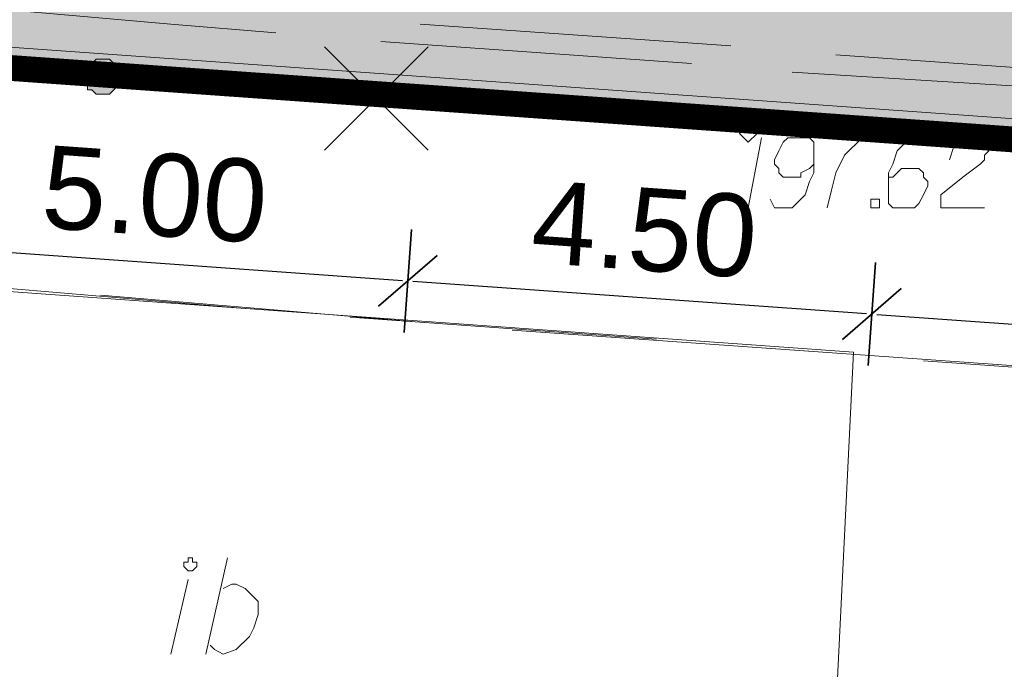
# Model space of a CAD drawing. Header units: metres. Extents: x 7431553 to 7432401, y 5544342 to 5544539.
# Tile 110 of 180: x 7432166 to 7432175, y 5544435 to 5544441. Entities that reach past the tile are written whole.
import ezdxf

# ---------------------------------------------------------------- set-up
doc = ezdxf.new("R2010")
doc.units = ezdxf.units.M
doc.header["$MEASUREMENT"] = 0
for name, color, linetype, lineweight in [('BG-PR90-PB-PZT-PZT01_2026_04_14$0$MAPA DCP', 7, 'Continuous', 0), ('BG-PR90-PB-PZT-PZT01_2026_04_14$0$Z-ogrodzenie', 41, 'Continuous', 20), ('PRIMETECH_XREF', 7, 'Continuous', 5)]:
    doc.layers.add(name, color=color, linetype=linetype, lineweight=lineweight)
for name, color, linetype in [('BG-PR90-PB-PZT-PZT01_2026_04_14$0$Z-wyburzenia', 10, 'Continuous'), ('BG-PR90-PB-PZT-PZT01_2026_04_14$0$Z-wymiarowanie', 43, 'Continuous'), ('BG-PR90-PB-PZT-PZT01_2026_04_14$0$Z_granica-wlasnosci', 170, 'Continuous'), ('BG-PR90-PB-PZT-PZT01_2026_04_14$0$Z_szraf zielen', 72, 'Continuous')]:
    doc.layers.add(name, color=color, linetype=linetype)
doc.styles.add('BG-PR90-PB-PZT-PZT01_2026_04_14$0$Arial', font='arial.ttf')
doc.linetypes.add('BG-PR90-PB-PZT-PZT01_2026_04_14$0$BGT', pattern='A,3.75,[133,ltypeshp.shx,S=0.1875,R=0,X=0,Y=0],3.75', length=7.5)
doc.dimstyles.new('BG-PR90-PB-PZT-PZT01_2026_04_14$0$1-500', dxfattribs={"dimtxt": 0.8, "dimasz": 0.05, "dimexe": 0.009, "dimexo": 0.003125, "dimgap": 0.25, "dimtad": 1, "dimzin": 0, "dimdsep": 46, "dimtxsty": 'BG-PR90-PB-PZT-PZT01_2026_04_14$0$Arial', "dimblk1": 'BG-PR90-PB-PZT-PZT01_2026_04_14$0$ST', "dimblk2": 'BG-PR90-PB-PZT-PZT01_2026_04_14$0$ST', "dimsah": 1, "dimcen": 0, "dimse1": 1, "dimse2": 1, "dimclrd": 256, "dimclre": 256, "dimclrt": 256, "dimadec": 0, "dimazin": 0, "dimtfac": 1, "dimtdec": 0, "dimtix": 1, "dimtofl": 0, "dimtmove": 2, "dimatfit": 3, "dimldrblk": 'BG-PR90-PB-PZT-PZT01_2026_04_14$0$ST', "dimfxl": 1, "dimtolj": 1, "dimtzin": 0, "dimlwd": -1, "dimlwe": -1, "dimarcsym": 0})

# ---------------------------------------------------------------- blocks, each defined once
blk = doc.blocks.new('BG-PR90-PB-PZT-PZT01_2026_04_14$0$Naddrwiną2025_v2klauzulap')
at = {"layer": 'BG-PR90-PB-PZT-PZT01_2026_04_14$0$MAPA DCP', "linetype": 'Continuous', "lineweight": 0, "transparency": 33554559}
blk.add_hatch(color=256, dxfattribs=at).paths.add_polyline_path([(7431721.6112, 5544580.6034), (7431721.6535, 5544580.6034), (7431721.6958, 5544580.6458), (7431721.7382, 5544580.6458), (7431721.7382, 5544580.6881), (7431721.7805, 5544580.7304), (7431721.7805, 5544580.7728), (7431721.7805, 5544580.8151), (7431721.7805, 5544580.8574), (7431721.7382, 5544580.8998), (7431721.6958, 5544580.9421), (7431721.6535, 5544580.9421), (7431721.6112, 5544580.9844), (7431721.5688, 5544580.9421), (7431721.5265, 5544580.9421), (7431721.4842, 5544580.8998), (7431721.4842, 5544580.8998), (7431721.4418, 5544580.8574), (7431721.4418, 5544580.8151), (7431721.4418, 5544580.7728), (7431721.4418, 5544580.7304), (7431721.4842, 5544580.6881), (7431721.5265, 5544580.6458), (7431721.5688, 5544580.6034), (7431721.5688, 5544580.6034)])
at = {"layer": 'BG-PR90-PB-PZT-PZT01_2026_04_14$0$MAPA DCP', "linetype": 'Continuous', "lineweight": 18, "transparency": 33554687}
for points in [[(7431770.0828, 5544504.8691), (7431766.1882, 5544504.9961), (7431732.5755, 5544512.4044), (7431709.8002, 5544513.8438), (7431713.1868, 5544561.4264), (7431714.1605, 5544575.3964), (7431721.1878, 5544574.8461), (7431726.8182, 5544654.0941), (7431726.9875, 5544656.7611), (7431734.0572, 5544656.2954), (7431734.6498, 5544665.3124), (7431734.9038, 5544669.2918), (7431748.7468, 5544668.2758), (7431734.9038, 5544669.2918), (7431735.4542, 5544677.5044)], [(7431724.5745, 5544591.7371), (7431724.3628, 5544588.7314)], [(7431722.2885, 5544591.0597), (7431722.1615, 5544589.0701)], [(7431724.2358, 5544587.1651), (7431724.4475, 5544590.1284)], [(7431721.9922, 5544586.9958), (7431722.2038, 5544589.9591)], [(7431722.0768, 5544588.0964), (7431721.9499, 5544586.0644)], [(7431724.2782, 5544587.7578), (7431724.0665, 5544584.7521)], [(7431723.9395, 5544583.1857), (7431724.1512, 5544586.1491)], [(7431721.7382, 5544582.9741), (7431721.9075, 5544585.6411), (7431721.9498, 5544585.9797)], [(7431721.8652, 5544585.0908), (7431721.7382, 5544583.1011)], [(7431723.9818, 5544583.7784), (7431723.7278, 5544580.7728)], [(7431726.5642, 5544581.9581), (7431726.5219, 5544582.0427), (7431726.5219, 5544582.0851), (7431726.5642, 5544582.1698), (7431726.6065, 5544582.2121), (7431726.6912, 5544582.2967), (7431726.8182, 5544582.2967), (7431726.9452, 5544582.2544), (7431727.0299, 5544582.2121), (7431727.1568, 5544582.0851), (7431727.1992, 5544581.9581), (7431727.1568, 5544581.8734), (7431727.1145, 5544581.8311)], [(7431723.6009, 5544579.1641), (7431723.8549, 5544582.1697)], [(7431721.6958, 5544582.0851), (7431721.5688, 5544580.0954)], [(7431721.4842, 5544578.9948), (7431721.6959, 5544582.0004)], [(7431727.1992, 5544581.7887), (7431726.2678, 5544582.0004)], [(7431727.1992, 5544581.4501), (7431726.4795, 5544581.6194)]]:
    blk.add_lwpolyline(points, dxfattribs=at)
for points in [[(7431673.8592, 5544657.3114), (7431726.8182, 5544654.0941), (7431721.1878, 5544574.8461), (7431714.1605, 5544575.3964), (7431713.1868, 5544561.4264), (7431668.6098, 5544564.6014), (7431669.0332, 5544570.4857), (7431669.5412, 5544576.5817), (7431670.7265, 5544580.5187), (7431669.7952, 5544596.8594), (7431673.1818, 5544646.7281)], [(7431723.4315, 5544576.2431), (7431729.4429, 5544575.9044), (7431730.3318, 5544587.7577), (7431724.2782, 5544588.0541)], [(7431722.1615, 5544587.1227), (7431722.0768, 5544587.0381), (7431722.1615, 5544586.9534), (7431722.2462, 5544587.0381)], [(7431726.2679, 5544581.6194), (7431726.2679, 5544581.6618), (7431726.3102, 5544581.6618), (7431726.3102, 5544581.7041), (7431726.3525, 5544581.7041), (7431726.3948, 5544581.6618), (7431726.3948, 5544581.6194), (7431726.3525, 5544581.5771), (7431726.3102, 5544581.5771), (7431726.3102, 5544581.6194)]]:
    blk.add_lwpolyline(points, close=True, dxfattribs=at)
at = {"layer": 'BG-PR90-PB-PZT-PZT01_2026_04_14$0$MAPA DCP', "linetype": 'Continuous', "lineweight": 35, "transparency": 33554687}
blk.add_lwpolyline([(7431705.4822, 5544561.8921), (7431720.0448, 5544560.8338), (7431720.2988, 5544563.5007), (7431720.8068, 5544568.4538), (7431721.9075, 5544585.6411), (7431723.6855, 5544610.5754), (7431726.9875, 5544656.2954), (7431735.5389, 5544655.5757)], dxfattribs=at)
at = {"layer": 'BG-PR90-PB-PZT-PZT01_2026_04_14$0$MAPA DCP', "color": 1, "linetype": 'Continuous', "lineweight": 18, "transparency": 33554687}
for points in [[(7431721.6112, 5544590.8481), (7431721.3995, 5544587.8847)], [(7431721.7805, 5544590.4671), (7431721.7382, 5544590.2131), (7431721.5688, 5544587.4614)], [(7431721.3148, 5544586.8687), (7431721.1032, 5544583.8631)], [(7431721.4842, 5544586.4878), (7431721.2725, 5544583.4821)], [(7431721.1878, 5544582.4661), (7431721.1032, 5544581.4501), (7431720.9338, 5544579.5028)]]:
    blk.add_lwpolyline(points, dxfattribs=at)
at = {"layer": 'BG-PR90-PB-PZT-PZT01_2026_04_14$0$MAPA DCP', "linetype": 'Continuous', "lineweight": 9, "transparency": 33554687}
for points in [[(7431722.4155, 5544588.9854), (7431722.2885, 5544589.0277), (7431722.2462, 5544589.0701), (7431722.2038, 5544589.1124), (7431722.2038, 5544589.1547), (7431722.2038, 5544589.1971), (7431722.2038, 5544589.2394), (7431722.2038, 5544589.2817), (7431722.2462, 5544589.3241), (7431722.2885, 5544589.3241), (7431722.3308, 5544589.3664), (7431722.3732, 5544589.3241), (7431722.4155, 5544589.3241), (7431722.4578, 5544589.2817), (7431722.5848, 5544589.1124), (7431722.7542, 5544588.9007), (7431722.8812, 5544588.9007), (7431722.8812, 5544589.3241)], [(7431722.2885, 5544588.8161), (7431722.2039, 5544588.7738), (7431722.2039, 5544588.5621), (7431722.2462, 5544588.5621), (7431722.3308, 5544588.4774), (7431722.4579, 5544588.4351), (7431722.5425, 5544588.3927), (7431722.7119, 5544588.3927), (7431722.7965, 5544588.3927), (7431722.8389, 5544588.3927), (7431722.8812, 5544588.4351), (7431722.8812, 5544588.4774), (7431722.8812, 5544588.5198), (7431722.8812, 5544588.5621), (7431722.8812, 5544588.6044), (7431722.8812, 5544588.6467), (7431722.8389, 5544588.6891), (7431722.7542, 5544588.7314), (7431722.6695, 5544588.7738), (7431722.6272, 5544588.7738), (7431722.5848, 5544588.7314), (7431722.5425, 5544588.7314), (7431722.5002, 5544588.6891), (7431722.5002, 5544588.6467), (7431722.5002, 5544588.6044), (7431722.5002, 5544588.5198), (7431722.5425, 5544588.4774), (7431722.5848, 5544588.4351), (7431722.5848, 5544588.3927), (7431722.6272, 5544588.3927)], [(7431722.2038, 5544587.7578), (7431722.2038, 5544588.1387), (7431722.3732, 5544587.9694), (7431722.5425, 5544587.8847), (7431722.7118, 5544587.8424), (7431722.8812, 5544587.8001)], [(7431722.7965, 5544587.2498), (7431722.8812, 5544587.2921), (7431722.8812, 5544587.4614), (7431722.8388, 5544587.5038), (7431722.7542, 5544587.5884), (7431722.6272, 5544587.6307), (7431722.5425, 5544587.6731), (7431722.3732, 5544587.6731), (7431722.2885, 5544587.6731), (7431722.2462, 5544587.6731), (7431722.2038, 5544587.6307), (7431722.2038, 5544587.5884), (7431722.2038, 5544587.5461), (7431722.2038, 5544587.5038), (7431722.2038, 5544587.4614), (7431722.2038, 5544587.4191), (7431722.2462, 5544587.3767), (7431722.3308, 5544587.3344), (7431722.4155, 5544587.2921), (7431722.4578, 5544587.2921), (7431722.5002, 5544587.3344), (7431722.5425, 5544587.3344), (7431722.5848, 5544587.3767), (7431722.5848, 5544587.4191), (7431722.5848, 5544587.4614), (7431722.5848, 5544587.5461), (7431722.5425, 5544587.5461), (7431722.5002, 5544587.6307), (7431722.4578, 5544587.6731)], [(7431722.2038, 5544587.1651), (7431722.8812, 5544587.0381)]]:
    blk.add_lwpolyline(points, dxfattribs=at)
at = {"layer": 'BG-PR90-PB-PZT-PZT01_2026_04_14$0$MAPA DCP', "color": 94, "linetype": 'Continuous', "lineweight": 18, "true_color": 0x009a00, "transparency": 33554687}
for points in [[(7431722.1615, 5544588.0118), (7431722.2038, 5544589.0278)], [(7431722.0345, 5544586.4878), (7431722.0768, 5544586.9958), (7431722.1192, 5544587.5038)], [(7431721.9498, 5544584.9637), (7431721.9922, 5544585.9797)], [(7431721.8228, 5544583.4397), (7431721.8652, 5544583.9477), (7431721.9075, 5544584.4557)], [(7431721.6958, 5544581.9158), (7431721.7805, 5544582.9318)], [(7431721.6112, 5544580.3918), (7431721.6535, 5544580.8998), (7431721.6958, 5544581.4078)]]:
    blk.add_lwpolyline(points, dxfattribs=at)
at = {"layer": 'BG-PR90-PB-PZT-PZT01_2026_04_14$0$MAPA DCP', "linetype": 'Continuous', "lineweight": 9, "transparency": 33554687}
blk.add_lwpolyline([(7431722.7965, 5544588.2658), (7431722.7965, 5544588.3081), (7431722.8812, 5544588.3081), (7431722.8812, 5544588.2234), (7431722.8388, 5544588.2234), (7431722.7965, 5544588.2234)], close=True, dxfattribs=at)
at = {"layer": 'BG-PR90-PB-PZT-PZT01_2026_04_14$0$MAPA DCP', "linetype": 'Continuous', "lineweight": 0, "transparency": 33554687}
blk.add_lwpolyline([(7431721.6112, 5544580.6034), (7431721.6535, 5544580.6034), (7431721.6958, 5544580.6458), (7431721.7382, 5544580.6458), (7431721.7382, 5544580.6881), (7431721.7805, 5544580.7304), (7431721.7805, 5544580.7728), (7431721.7805, 5544580.8151), (7431721.7805, 5544580.8574), (7431721.7382, 5544580.8998), (7431721.6958, 5544580.9421), (7431721.6535, 5544580.9421), (7431721.6112, 5544580.9844), (7431721.5688, 5544580.9421), (7431721.5265, 5544580.9421), (7431721.4842, 5544580.8998), (7431721.4842, 5544580.8998), (7431721.4418, 5544580.8574), (7431721.4418, 5544580.8151), (7431721.4418, 5544580.7728), (7431721.4418, 5544580.7304), (7431721.4842, 5544580.6881), (7431721.5265, 5544580.6458), (7431721.5688, 5544580.6034)], close=True, dxfattribs=at)
blk = doc.blocks.new('BG-PR90-PB-PZT-PZT01_2026_04_14$0$ST')
at = {"color": 8}
blk.add_line((0, 10), (0, -10), dxfattribs=at)
blk.add_line((-5.3, -5.3), (5.3, 5.3))
blk = doc.blocks.new('*D12054')
at = {"layer": 'BG-PR90-PB-PZT-PZT01_2026_04_14$0$Z-wymiarowanie'}
blk.add_line((7431764.5945, 5544439.1034), (7431769.4821, 5544438.7549), dxfattribs=at)
at = {"layer": 'Defpoints', "color": 0, "linetype": 'Continuous', "lineweight": 100}
for p in [(7431765.0924, 5544446.789), (7431770.0797, 5544446.4334), (7431769.532, 5544438.7513)]:
    blk.add_point(p, dxfattribs=at)
at = {"layer": 'BG-PR90-PB-PZT-PZT01_2026_04_14$0$Z-wymiarowanie', "linetype": 'Continuous', "xscale": 0.05, "yscale": 0.05, "zscale": 0.05}
for p, rotation in [((7431764.5447, 5544439.1069), 175.9215772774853), ((7431769.532, 5544438.7513), 355.9215772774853)]:
    blk.add_blockref('BG-PR90-PB-PZT-PZT01_2026_04_14$0$ST', p, dxfattribs=dict(at, rotation=rotation))
at = {"layer": 'BG-PR90-PB-PZT-PZT01_2026_04_14$0$Z-wymiarowanie', "linetype": 'Continuous', "insert": (7431767.0851, 5544439.5859), "char_height": 0.8, "attachment_point": 5, "rotation": 355.92158, "style": 'BG-PR90-PB-PZT-PZT01_2026_04_14$0$Arial'}
blk.add_mtext('\\A1;5.00', dxfattribs=at)
blk = doc.blocks.new('*D12055')
at = {"layer": 'BG-PR90-PB-PZT-PZT01_2026_04_14$0$Z-wymiarowanie'}
blk.add_line((7431774.0705, 5544438.4277), (7431779.9555, 5544438.0081), dxfattribs=at)
at = {"layer": 'Defpoints', "color": 0, "linetype": 'Continuous', "lineweight": 100}
for p in [(7431774.5683, 5544446.1134), (7431780.5532, 5544445.6867), (7431780.0054, 5544438.0045)]:
    blk.add_point(p, dxfattribs=at)
at = {"layer": 'BG-PR90-PB-PZT-PZT01_2026_04_14$0$Z-wymiarowanie', "linetype": 'Continuous', "xscale": 0.05, "yscale": 0.05, "zscale": 0.05}
for p, rotation in [((7431774.0206, 5544438.4313), 175.9215771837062), ((7431780.0054, 5544438.0045), 355.9215771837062)]:
    blk.add_blockref('BG-PR90-PB-PZT-PZT01_2026_04_14$0$ST', p, dxfattribs=dict(at, rotation=rotation))
at = {"layer": 'BG-PR90-PB-PZT-PZT01_2026_04_14$0$Z-wymiarowanie', "linetype": 'Continuous', "insert": (7431777.0598, 5544438.8747), "char_height": 0.8, "attachment_point": 5, "rotation": 355.92158, "style": 'BG-PR90-PB-PZT-PZT01_2026_04_14$0$Arial'}
blk.add_mtext('\\A1;6.00', dxfattribs=at)
blk = doc.blocks.new('*D12060')
at = {"layer": 'BG-PR90-PB-PZT-PZT01_2026_04_14$0$Z-wymiarowanie'}
blk.add_line((7431769.5819, 5544438.7478), (7431773.9707, 5544438.4348), dxfattribs=at)
at = {"layer": 'Defpoints', "color": 0, "linetype": 'Continuous', "lineweight": 100}
for p in [(7431770.0797, 5544446.4334), (7431774.5683, 5544446.1134), (7431774.0206, 5544438.4313)]:
    blk.add_point(p, dxfattribs=at)
at = {"layer": 'BG-PR90-PB-PZT-PZT01_2026_04_14$0$Z-wymiarowanie', "linetype": 'Continuous', "xscale": 0.05, "yscale": 0.05, "zscale": 0.05}
for p, rotation in [((7431769.532, 5544438.7513), 175.9215771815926), ((7431774.0206, 5544438.4313), 355.9215771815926)]:
    blk.add_blockref('BG-PR90-PB-PZT-PZT01_2026_04_14$0$ST', p, dxfattribs=dict(at, rotation=rotation))
at = {"layer": 'BG-PR90-PB-PZT-PZT01_2026_04_14$0$Z-wymiarowanie', "linetype": 'Continuous', "insert": (7431771.8231, 5544439.2481), "char_height": 0.8, "attachment_point": 5, "rotation": 355.92158, "style": 'BG-PR90-PB-PZT-PZT01_2026_04_14$0$Arial'}
blk.add_mtext('\\A1;4.50', dxfattribs=at)
blk = doc.blocks.new('BG-PR90-PB-PZT-PZT01_2026_04_14$0$ertert')
at = {"layer": 'BG-PR90-PB-PZT-PZT01_2026_04_14$0$Z-wymiarowanie'}
for base, p1, p2, picture, middle in [((-43.3687, -25.0363), (-47.8083, -16.9986), (-42.8209, -17.3542), '*D12054', (-45.8155, -24.2017)), ((-38.8801, -25.3563), (-42.8209, -17.3542), (-38.3323, -17.6742), '*D12060', (-41.0776, -24.5395)), ((-32.8953, -25.7831), (-38.3323, -17.6742), (-32.3475, -18.101), '*D12055', (-35.8409, -24.9129))]:
    dim = blk.add_linear_dim(base=base, p1=p1, p2=p2, angle=355.92158, dimstyle='BG-PR90-PB-PZT-PZT01_2026_04_14$0$1-500', dxfattribs=at)
    dim.commit()
    dim.dimension.update_dxf_attribs({"geometry": picture, "text_midpoint": middle, "insert": (-7431812.9007, -5544463.7876)})
blk = doc.blocks.new('BG-PR90-PB-PZT-PZT01_2026_04_14')
at = {"layer": 'BG-PR90-PB-PZT-PZT01_2026_04_14$0$Z_szraf zielen', "true_color": 0xb0d592}
h = blk.add_hatch(color=63, dxfattribs=at)
h.dxf.hatch_style = 1
h.paths.add_polyline_path([(7432147.21, 5544449.15), (7432150.41, 5544493.74), (7432156.27, 5544493.32), (7432162.4, 5544492.78), (7432166.34, 5544491.62), (7432182.67, 5544492.54), (7432242.5247, 5544488.4588), (7432243.1, 5544488.46), (7432239.91, 5544435.52), (7432160.67, 5544441.17), (7432161.18, 5544448.16), (7432160.6813, 5544448.1953), (7432160.6813, 5544448.1956), (7432160.7887, 5544449.7025), (7432165.2773, 5544449.3825), (7432165.064, 5544446.3901), (7432170.0513, 5544446.0345), (7432170.0797, 5544446.4334), (7432172.5652, 5544446.2562), (7432173.0721, 5544446.2201), (7432180.5532, 5544445.6867), (7432180.7381, 5544448.2801), (7432180.7819, 5544448.9825), (7432181.0937, 5544453.2674), (7432193.7154, 5544452.3675), (7432193.6087, 5544450.8713), (7432200.591, 5544450.3734), (7432200.8043, 5544453.3658), (7432203.9495, 5544453.1415), (7432204.6464, 5544453.0919, -0.414214), (7432206.4991, 5544450.9547), (7432205.9792, 5544443.6638), (7432221.9413, 5544442.5257), (7432225.0079, 5544485.5335), (7432209.0484, 5544486.6714), (7432208.0527, 5544472.7069, -0.414214), (7432206.9841, 5544471.7805), (7432205.9866, 5544471.8516, -0.414214), (7432205.0603, 5544472.9202), (7432206.056, 5544486.8848), (7432206.1627, 5544488.381), (7432166.2636, 5544491.2259), (7432166.1569, 5544489.7297), (7432165.1612, 5544475.7651), (7432165.1172, 5544475.1478, -0.414214), (7432163.5143, 5544473.7583), (7432158.0906, 5544474.149), (7432158.4332, 5544479.291), (7432158.4312, 5544479.2633), (7432151.4182, 5544479.7596), (7432151.4182, 5544479.7596), (7432151.0382, 5544474.6479), (7432149.21, 5544449.0083)])
at = {"layer": 'BG-PR90-PB-PZT-PZT01_2026_04_14$0$Z-ogrodzenie', "linetype": 'BG-PR90-PB-PZT-PZT01_2026_04_14$0$BGT', "lineweight": 20, "ltscale": 0.4}
blk.add_lwpolyline([(7432244.9667, 5544435.36), (7432160.884, 5544441.3552), (7432161.3795, 5544448.1454)], dxfattribs=at)
at = {"layer": 'BG-PR90-PB-PZT-PZT01_2026_04_14$0$Z-wyburzenia', "lineweight": 35}
for points in [[(7432168.728, 5544441.0173), (7432169.728, 5544440.0173)], [(7432169.728, 5544441.0173), (7432168.728, 5544440.0173)]]:
    blk.add_lwpolyline(points, dxfattribs=at)
at = {"layer": 'BG-PR90-PB-PZT-PZT01_2026_04_14$0$Z_granica-wlasnosci', "color": 5, "true_color": 0x1414ff, "const_width": 0.25}
blk.add_lwpolyline([(7432243.1, 5544488.46), (7432239.91, 5544435.52), (7432160.67, 5544441.17), (7432161.18, 5544448.16), (7432147.21, 5544449.15), (7432150.41, 5544493.74), (7432156.27, 5544493.32), (7432162.4, 5544492.78), (7432166.34, 5544491.62), (7432182.67, 5544492.54), (7432242.5247, 5544488.4588)], close=True, dxfattribs=at)
blk.add_lwpolyline([(7432243.1, 5544488.46), (7432239.91, 5544435.52), (7432160.67, 5544441.17), (7432161.18, 5544448.16), (7432147.21, 5544449.15), (7432150.41, 5544493.74), (7432156.27, 5544493.32), (7432162.4, 5544492.78), (7432166.34, 5544491.62), (7432182.67, 5544492.54), (7432242.5247, 5544488.4588)], close=True, dxfattribs=at)
blk.add_lwpolyline([(7432243.1, 5544488.46), (7432239.91, 5544435.52), (7432160.67, 5544441.17), (7432161.18, 5544448.16), (7432147.21, 5544449.15), (7432150.41, 5544493.74), (7432156.27, 5544493.32), (7432162.4, 5544492.78), (7432166.34, 5544491.62), (7432182.67, 5544492.54), (7432242.5247, 5544488.4588)], close=True, dxfattribs=at)
at = {"layer": 'BG-PR90-PB-PZT-PZT01_2026_04_14$0$MAPA DCP', "rotation": 270}
blk.add_blockref('BG-PR90-PB-PZT-PZT01_2026_04_14$0$Naddrwiną2025_v2klauzulap', (1887585.7883, 12976162.3402), dxfattribs=at)
at = {"layer": 'BG-PR90-PB-PZT-PZT01_2026_04_14$0$Z-wymiarowanie', "linetype": 'Continuous', "lineweight": 100}
blk.add_blockref('BG-PR90-PB-PZT-PZT01_2026_04_14$0$ertert', (7432212.9007, 5544463.7876), dxfattribs=at)

msp = doc.modelspace()

# ---------------------------------------------------------------- block references
at = {"layer": 'PRIMETECH_XREF', "linetype": 'Continuous', "lineweight": 0, "rotation": 360}
msp.add_blockref('BG-PR90-PB-PZT-PZT01_2026_04_14', (0, 0), dxfattribs=at)

doc.saveas('drawing.dxf')
